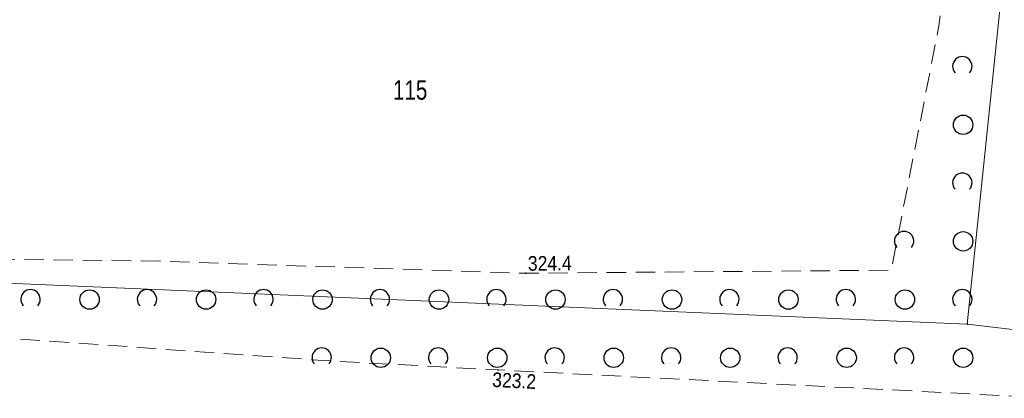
# Model space of a CAD drawing. Header units: metres. Extents: x 7423100 to 7431699, y 5527887 to 5533362.
# Tile 23 of 114: x 7427822 to 7427873, y 5529877 to 5529897. Entities that reach past the tile are written whole.
import ezdxf
from ezdxf.enums import TextEntityAlignment as Align

# ---------------------------------------------------------------- set-up
doc = ezdxf.new("R2010")
doc.units = ezdxf.units.M
doc.header["$MEASUREMENT"] = 0
doc.linetypes.add('1.0_0.5', pattern=[1.5, 1, -0.5])
doc.linetypes.add('219-500', pattern=[0])
doc.layers.get('0').update_dxf_attribs({"color": 2, "linetype": 'CONTINUOUS', "lineweight": 5})
for name, color, linetype in [('203-punkt graniczny', 7, 'CONTINUOUS'), ('211-numer działki ewidencyjnej', 7, 'CONTINUOUS'), ('219-działka ewidencyjna', 7, 'CONTINUOUS'), ('pikieta naturalna', 7, 'CONTINUOUS'), ('pikieta naturalna-Atr2', 7, 'CONTINUOUS'), ('zadrzewienie  zakrzewienie', 7, 'CONTINUOUS')]:
    doc.layers.add(name, color=color, linetype=linetype)
doc.styles.get("Standard").update_dxf_attribs({"font": 'Working1250.shx', "width": 0.75})

# ---------------------------------------------------------------- blocks, each defined once
blk = doc.blocks.new('203')
at = {"linetype": 'Continuous', "lineweight": 0}
h = blk.add_hatch(color=0, dxfattribs=at)
edge = h.paths.add_edge_path()
edge.add_arc((0, 0), 0.045, 0, 360)
blk = doc.blocks.new('OTZK1')
at = {"color": 0, "linetype": 'Continuous'}
blk.add_circle((0, 0), 0.5, dxfattribs=at)
blk = doc.blocks.new('OTZK2')
at = {"color": 0, "linetype": 'Continuous'}
blk.add_arc((0, 0), 0.5, 318.85, 221.162, dxfattribs=at)
blk = doc.blocks.new('PW01')
at = {"linetype": 'Continuous', "lineweight": 13}
h = blk.add_hatch(color=0, dxfattribs=at)
edge = h.paths.add_edge_path()
edge.add_arc((0, 0), 0.045, 0, 360)

msp = doc.modelspace()

# ---------------------------------------------------------------- linework, layer by layer
at = {"layer": '219-działka ewidencyjna', "color": 7, "linetype": '219-500', "lineweight": 18, "flags": 128}
for points in [[(7427871.23, 5529881.29), (7427876.85, 5529935.53)], [(7427809.3, 5529883.94), (7427871.23, 5529881.29)], [(7427871.23, 5529881.29), (7427896.77, 5529878.28)]]:
    msp.add_lwpolyline(points, dxfattribs=at)
at = {"layer": 'zadrzewienie  zakrzewienie', "color": 7, "linetype": '1.0_0.5', "lineweight": 18, "flags": 128}
msp.add_lwpolyline([(7427876.04, 5529908.05), (7427876.21, 5529924.19), (7427872.94, 5529921.75), (7427871.12, 5529908.34), (7427869.77, 5529896.66), (7427867.31, 5529884.07), (7427848.48, 5529883.91), (7427829.64, 5529884.53), (7427818.75, 5529884.67), (7427812.56, 5529886.31), (7427808.93, 5529880.74), (7427821.37, 5529880.6), (7427838.12, 5529879.41), (7427847.06, 5529878.93), (7427875.87, 5529877.47), (7427875.82, 5529887.92)], close=True, dxfattribs=at)

# ---------------------------------------------------------------- block references
at = {"layer": '203-punkt graniczny', "color": 7, "linetype": 'Continuous', "lineweight": 18}
msp.add_blockref('203', (7427871.23, 5529881.29), dxfattribs=at)
at = {"layer": 'pikieta naturalna', "color": 7, "linetype": 'Continuous', "lineweight": 13}
for p in [(7427848.48, 5529883.91), (7427847.06, 5529878.93)]:
    msp.add_blockref('PW01', p, dxfattribs=at)
at = {"layer": 'zadrzewienie  zakrzewienie', "color": 7, "linetype": 'Continuous', "lineweight": 18}
for name, p in [('OTZK2', (7427870.974, 5529894.567)), ('OTZK1', (7427871.016, 5529891.556)), ('OTZK2', (7427870.974, 5529888.567)), ('OTZK2', (7427867.974, 5529885.567)), ('OTZK1', (7427871.016, 5529885.556)), ('OTZK2', (7427822.974, 5529882.567)), ('OTZK1', (7427826.016, 5529882.556)), ('OTZK2', (7427828.974, 5529882.567)), ('OTZK1', (7427832.016, 5529882.556)), ('OTZK2', (7427834.974, 5529882.567)), ('OTZK1', (7427838.016, 5529882.556)), ('OTZK2', (7427840.974, 5529882.567)), ('OTZK1', (7427844.016, 5529882.556)), ('OTZK2', (7427846.974, 5529882.567)), ('OTZK1', (7427850.016, 5529882.556)), ('OTZK2', (7427852.974, 5529882.567)), ('OTZK1', (7427856.016, 5529882.556)), ('OTZK2', (7427858.974, 5529882.567)), ('OTZK1', (7427862.016, 5529882.556)), ('OTZK2', (7427864.974, 5529882.567)), ('OTZK1', (7427868.016, 5529882.556)), ('OTZK2', (7427870.974, 5529882.567)), ('OTZK2', (7427837.974, 5529879.567)), ('OTZK1', (7427841.016, 5529879.556)), ('OTZK2', (7427843.974, 5529879.567)), ('OTZK1', (7427847.016, 5529879.556)), ('OTZK2', (7427849.974, 5529879.567)), ('OTZK1', (7427853.016, 5529879.556)), ('OTZK2', (7427855.974, 5529879.567)), ('OTZK1', (7427859.016, 5529879.556)), ('OTZK2', (7427861.974, 5529879.567)), ('OTZK1', (7427865.016, 5529879.556)), ('OTZK2', (7427867.974, 5529879.567)), ('OTZK1', (7427871.016, 5529879.556))]:
    msp.add_blockref(name, p, dxfattribs=at)

# ---------------------------------------------------------------- texts
at = {"layer": '211-numer działki ewidencyjnej', "color": 7, "linetype": 'Continuous', "lineweight": 18, "width": 0.79}
msp.add_text('115', height=1, dxfattribs=at).set_placement((7427841.65, 5529892.85))
at = {"layer": 'pikieta naturalna-Atr2', "color": 7, "width": 0.9}
for s, rotation, p in [('324.4', 0.486, (7427848.59, 5529884.79)), ('323.2', 357.099, (7427846.78, 5529878.81))]:
    msp.add_text(s, height=0.75, rotation=rotation, dxfattribs=at).set_placement(p, align=Align.TOP_LEFT)

doc.saveas('drawing.dxf')
